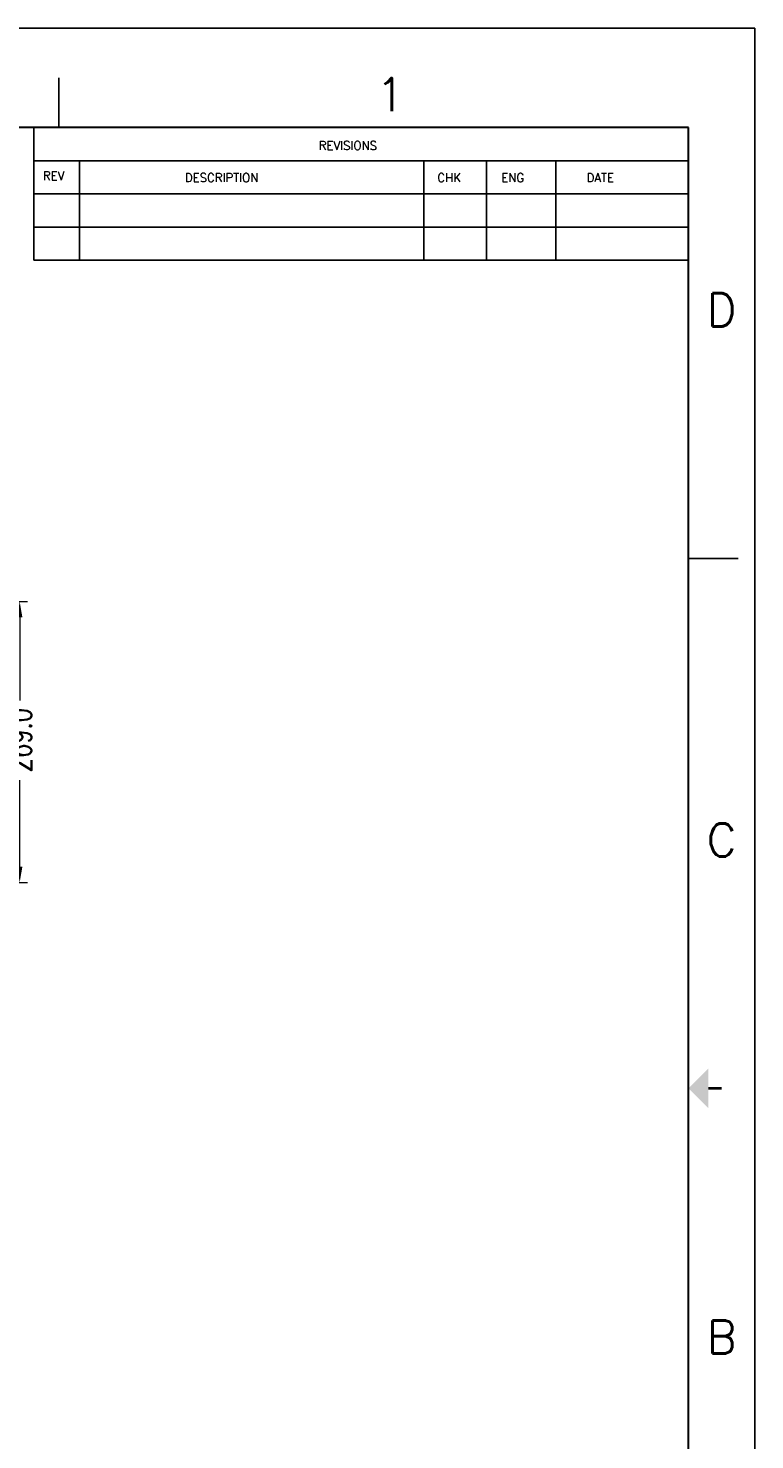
# Model space of a CAD drawing. Header units: inches. Extents: x 3951 to 6642, y -813 to 1217.
# Tile 33 of 33: x 5947 to 6642, y -135 to 1217. Entities that reach past the tile are written whole.
import ezdxf
from ezdxf.enums import TextEntityAlignment as Align

# ---------------------------------------------------------------- set-up
doc = ezdxf.new("R2010")
doc.units = ezdxf.units.IN
doc.header["$LTSCALE"] = 7.6
doc.header["$MEASUREMENT"] = 0
doc.header["$PDMODE"] = 3
doc.header["$PDSIZE"] = 0.3125
doc.layers.get('Defpoints').update_dxf_attribs({"linetype": 'CONTINUOUS'})
for name, color, linetype in [('5标注', 1, 'CONTINUOUS'), ('6文本', 5, 'CONTINUOUS'), ('Title Block', 7, 'CONTINUOUS')]:
    doc.layers.add(name, color=color, linetype=linetype)
doc.styles.add('Roman', font='romans')
doc.styles.add('TXT', font='txt.shx', dxfattribs={"width": 0.7, "bigfont": 'INTECAD.SHX'})
doc.dimstyles.new('标准样式', dxfattribs={"dimscale": 7.6, "dimtxt": 3, "dimasz": 2, "dimexe": 1, "dimexo": 0, "dimgap": 1, "dimtad": 0, "dimdec": 1, "dimzin": 1, "dimdsep": 46, "dimtxsty": 'TXT', "dimcen": 0.09, "dimclrd": 5, "dimclre": 252, "dimadec": 1, "dimazin": 0, "dimtfac": 1, "dimtdec": 1, "dimtofl": 0, "dimtmove": 0, "dimatfit": 3, "dimfxl": 0, "dimtzin": 0, "dimlwd": 13, "dimlwe": 13, "dimarcsym": 0})

# ---------------------------------------------------------------- blocks, each defined once
blk = doc.blocks.new('*D50')
at = {"layer": '5标注', "color": 252, "lineweight": 13}
for p, q in [((5764.6, 668.1), (5946, 668.1)), ((5764.6, 399.1), (5946, 399.1))]:
    blk.add_line(p, q, dxfattribs=at)
at = {"layer": '5标注', "color": 5, "lineweight": 13}
for p, q in [((5938.4, 652.9), (5938.4, 573.4)), ((5938.4, 414.3), (5938.4, 497.1))]:
    blk.add_line(p, q, dxfattribs=at)
at = {"layer": '5标注', "color": 5}
for points in [[(5935.9, 652.9), (5941, 652.9), (5938.4, 668.1)], [(5935.9, 414.3), (5941, 414.3), (5938.4, 399.1)]]:
    blk.add_solid(points, dxfattribs=at)
at = {"layer": 'Defpoints', "color": 0}
for p in [(5764.6, 668.1), (5764.6, 399.1), (5938.4, 399.1)]:
    blk.add_point(p, dxfattribs=at)
at = {"layer": '5标注', "color": 0, "insert": (5938.4, 535.3), "char_height": 22.8, "attachment_point": 5, "rotation": 90, "style": 'TXT'}
blk.add_mtext('269.0', dxfattribs=at)

msp = doc.modelspace()

# ---------------------------------------------------------------- linework, layer by layer
at = {"layer": 'Title Block'}
for p, q in [((6642.3, 1217.17), (3977.08, 1217.17)), ((6642.3, -813.47), (6642.3, 1217.17)), ((5976, 1121.98), (5976, 1169.58)), ((5951.85, 1121.98), (5951.85, 995.07)), ((5951.85, 1090.25), (6578.84, 1090.25)), ((5995.77, 995.07), (5995.77, 1090.25)), ((6325.49, 995.07), (6325.49, 1090.25)), ((6385.53, 995.07), (6385.53, 1090.25)), ((6451.93, 995.07), (6451.93, 1090.25)), ((5951.85, 1058.52), (6578.84, 1058.52)), ((5951.85, 1026.8), (6578.84, 1026.8)), ((5951.85, 995.07), (6578.84, 995.07)), ((6578.84, 709.51), (6626.44, 709.51))]:
    msp.add_line(p, q, dxfattribs=at)
at = {"layer": 'Title Block', "lineweight": 30}
for p, q in [((6578.84, 1121.98), (4040.54, 1121.98)), ((6578.84, -718.29), (6578.84, 1121.98))]:
    msp.add_line(p, q, dxfattribs=at)
at = {"layer": 'Title Block', "const_width": 2.54}
msp.add_lwpolyline([(6610.57, 201.85), (6597.88, 201.85)], dxfattribs=at)
at = {"layer": 'Title Block'}
msp.add_solid([(6597.88, 182.81), (6597.88, 220.88), (6578.84, 201.85)], dxfattribs=at)

# ---------------------------------------------------------------- texts
at = {"layer": '6文本', "style": 'Roman'}
for s, p in [('1', (6293.28, 1153.71)), ('D', (6610.57, 947.47)), ('C', (6610.57, 439.81)), ('B', (6610.57, -36.12))]:
    msp.add_text(s, height=31.73, dxfattribs=at).set_placement(p, align=Align.MIDDLE_CENTER)
for s, height, p in [('REVISIONS', 8.249, (6224.78, 1100.72)), ('REV', 8.249, (5960.65, 1071.76)), ('DESCRIPTION', 8.2495, (6096.58, 1069.98)), ('CHK', 8.249, (6338.32, 1069.98)), ('ENG', 8.249, (6399.59, 1069.98)), ('DATE', 8.249, (6481.29, 1069.98))]:
    msp.add_text(s, height=height, dxfattribs=at).set_placement(p)

# ---------------------------------------------------------------- dimensions: what is measured, and where the dimension line sits
at = {"layer": '5标注'}
dim = msp.add_linear_dim(base=(5938.45, 399.14), p1=(5764.65, 668.14), p2=(5764.65, 399.14), angle=90, dimstyle='标准样式', override={"dimscale": 7.6}, dxfattribs=at)
dim.commit()
dim.dimension.update_dxf_attribs({"geometry": '*D50', "text_midpoint": (5938.45, 535.26), "dimtype": 160})

doc.saveas('drawing.dxf')
